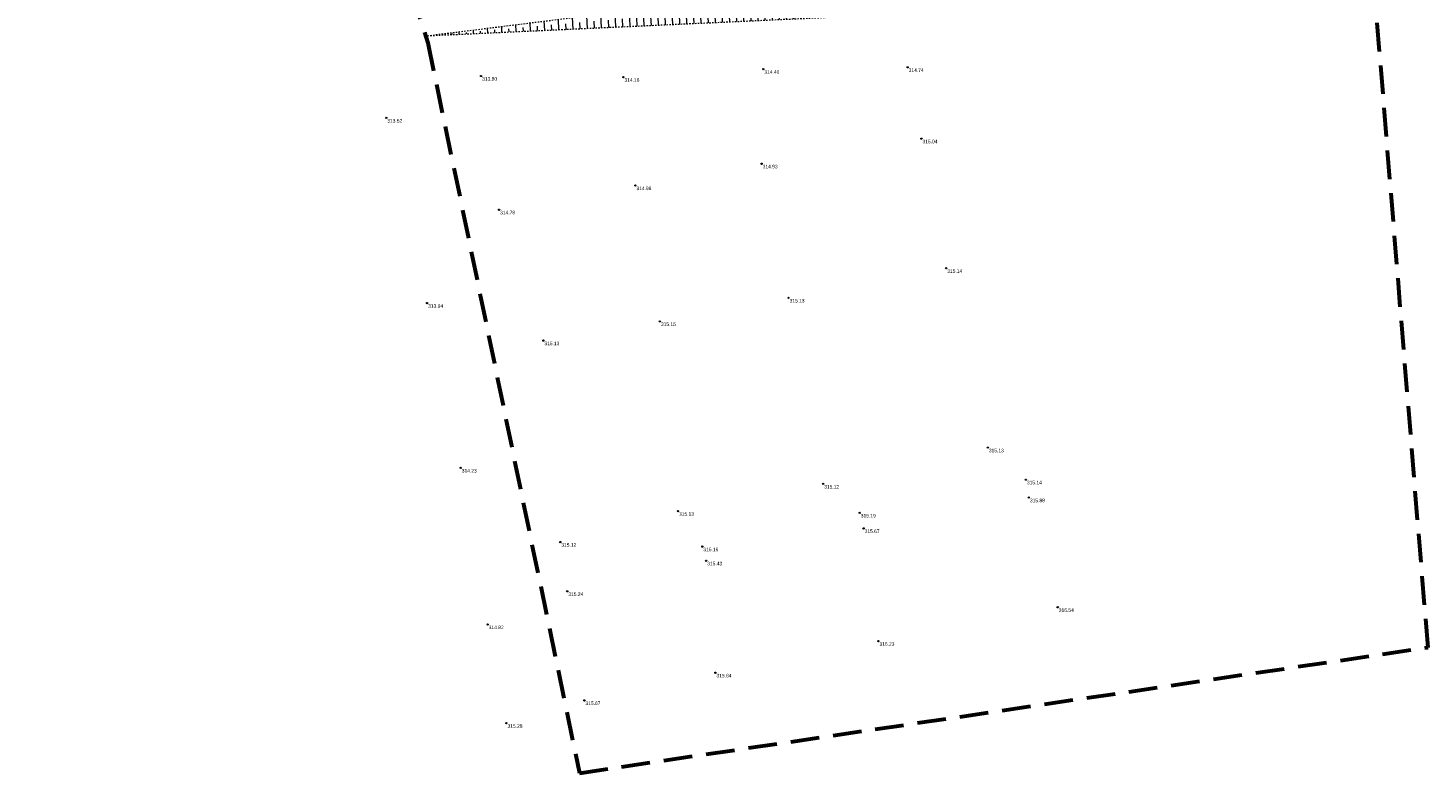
# Model space of a CAD drawing. Header units: metres. Extents: x 6550355 to 6577657, y 5511142 to 5548169.
# Tile 1 of 21: x 6550355 to 6550453, y 5511419 to 5511471. Entities that reach past the tile are written whole.
import ezdxf

# ---------------------------------------------------------------- set-up
doc = ezdxf.new("R2010")
doc.units = ezdxf.units.M
doc.linetypes.add('HIDDEN', pattern=[9.524999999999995, 6.349999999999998, -3.174999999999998])
doc.linetypes.add('LTYPE_13', pattern=[100, 67, -33])
doc.layers.get('0').update_dxf_attribs({"lineweight": 0})
doc.layers.add('___AZ_GRANICA TERENU', color=7, linetype='Continuous', lineweight=40, true_color=0x4f830c)
for name, color, linetype, lineweight in [('___AZ_OPISY', 7, 'Continuous', 15), ('a_przerywana', 201, 'HIDDEN', 9), ('a_wymiarowanie', 8, 'Continuous', 13), ('wysokosci', 7, 'Continuous', 18)]:
    doc.layers.add(name, color=color, linetype=linetype, lineweight=lineweight)
doc.styles.get("Standard").update_dxf_attribs({"font": 'arial.ttf'})

# ---------------------------------------------------------------- blocks, each defined once
blk = doc.blocks.new('RTPW01')
at = {"linetype": 'Continuous', "lineweight": 13}
blk.add_hatch(color=0, dxfattribs=at).paths.add_polyline_path([(0, -0.09055385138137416, 1), (0, 0.09055385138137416, 1)])
at = {"color": 0, "linetype": 'Continuous', "lineweight": 13}
blk.add_circle((0, 0), 0.09055385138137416, dxfattribs=at)
blk = doc.blocks.new('A$C35731F4E')
at = {"layer": 'wysokosci', "color": 1}
for p in [(-1.040000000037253, 19.70000000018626), (20.15000000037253, 14.63000000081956), (62.48000000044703, 13.86000000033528), (-3.040000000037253, 13.19000000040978), (36.66000000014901, 13.38000000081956), (48.5, 13.52000000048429), (9.730000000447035, 9.990000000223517), (-3.799999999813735, 9.520000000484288), (20.24000000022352, 8.209999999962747), (44.49000000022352, 6.930000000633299), (62.77000000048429, 7.480000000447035), (-3.609999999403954, 1.190000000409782), (23.08825381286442, -0.04641161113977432), (41.58940772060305, -2.743773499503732), (23.59014319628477, -5.808025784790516), (59.62999999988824, -5.409999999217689), (41.87875718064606, -6.699751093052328), (-0.7400000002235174, -11.76999999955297), (55.9171106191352, -12.25238695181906), (42.77108519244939, -13.78565281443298), (23.44602833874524, -15.19139296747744), (64.20000000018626, -16.22999999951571), (68.87000000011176, -16.8199999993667), (20.74689072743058, -19.4258220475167), (12.75802671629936, -20.85452291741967), (69.37000000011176, -22.01999999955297), (3.230000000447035, -26.12999999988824), (59.08999999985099, -26.46999999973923), (37.96366645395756, -28.12192327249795), (13.28767113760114, -30.09939314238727), (51.5080021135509, -29.97323198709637), (21.83845570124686, -31.36836234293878), (44.51903959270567, -30.5195346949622), (56.62000000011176, -34.62999999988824), (7.320000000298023, -40.23999999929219), (57.03000000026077, -39.83000000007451), (36.6450848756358, -41.75650004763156), (22.85411416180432, -43.13610726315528), (31.82019876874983, -42.37478391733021), (24.7623152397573, -44.18045818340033), (56.52797452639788, -44.15733684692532), (37.43040254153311, -45.88560827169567), (44.75419770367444, -45.59552766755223), (14.58000000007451, -46.52999999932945), (24.37354305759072, -47.47764781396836), (27.78054070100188, -47.18087358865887), (56.64946891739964, -47.51188242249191), (9.990000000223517, -48.39999999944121), (16.63522546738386, -48.7120906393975), (56.36219670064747, -49.04656949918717), (44.02872102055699, -49.25951477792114), (45.89780001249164, -49.76635039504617), (37.66747440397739, -51.47216899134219), (31.46362391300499, -52.50930499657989), (21.77000000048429, -53.29999999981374), (24.48000000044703, -53.0699999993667), (24.51281203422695, -53.98882560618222), (26.65017691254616, -53.43110723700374), (26.91999999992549, -53.13999999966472), (20.2043696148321, -55.18812780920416), (45.23000000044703, -56.83000000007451), (46.54999999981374, -56.67999999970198), (49.39000000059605, -56.39999999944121), (55.07000000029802, -56.17999999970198), (41.78000000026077, -57.12999999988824), (13.5, -59.33000000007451), (29.44000000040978, -60.19999999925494), (23.83999999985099, -61.63999999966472), (45.52000000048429, -61.61999999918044), (46.70999999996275, -61.33000000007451), (55.73000000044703, -64.3300000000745), (47.62999999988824, -65.52999999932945), (42.07000000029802, -66.86999999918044), (49.16000000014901, -68.70999999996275), (33.62999999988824, -69.26999999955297), (25.73000000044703, -70.27999999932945), (55.54000000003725, -70.36999999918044), (16.53000000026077, -71.62999999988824), (48.1800000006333, -75.90999999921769), (42.57000000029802, -77.42999999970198), (34.44000000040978, -78.54000000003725), (53.94000000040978, -78.3199999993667), (27.20999999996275, -80.1699999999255), (19.00999999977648, -81.80999999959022), (27.95999999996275, -88.22999999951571), (37.95000000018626, -88.30999999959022), (47.77000000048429, -87.75), (57.90000000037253, -87.61999999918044), (21.29999999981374, -91.1699999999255), (58.87000000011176, -92.62999999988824), (47.65000000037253, -94.38999999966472), (38.79000000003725, -95.9199999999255), (29.21999999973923, -97.61999999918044), (60.61000000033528, -101.7299999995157), (49.54000000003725, -103.8099999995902), (24.16999999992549, -104.179999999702), (40.50999999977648, -105.4599999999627), (32.33000000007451, -106.8099999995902), (63.53000000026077, -114.3300000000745), (26.53000000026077, -115.75), (51.96999999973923, -116.8799999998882), (66.20000000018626, -116.5800000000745), (66.41000000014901, -117.839999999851), (41.78000000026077, -118.7900000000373), (54.54000000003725, -118.9099999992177), (54.81000000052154, -120), (33.52000000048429, -120.9599999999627), (43.49000000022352, -121.2799999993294), (43.75999999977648, -122.269999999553), (34.00999999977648, -124.4199999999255), (68.44000000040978, -125.5400000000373), (28.41999999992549, -126.75), (55.85000000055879, -127.9199999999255), (44.41000000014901, -130.1399999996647), (35.20999999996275, -132.0800000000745), (29.74000000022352, -133.679999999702)]:
    blk.add_point(p, dxfattribs=at)
at = {"layer": 'wysokosci', "color": 1, "linetype": 'Continuous', "xscale": 0.5, "yscale": 0.5, "zscale": 0.5}
for p in [(-1.040000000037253, 19.70000000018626), (20.15000000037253, 14.63000000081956), (62.48000000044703, 13.86000000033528), (-3.040000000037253, 13.19000000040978), (36.66000000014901, 13.38000000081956), (48.5, 13.52000000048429), (9.730000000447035, 9.990000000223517), (-3.799999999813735, 9.520000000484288), (20.24000000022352, 8.209999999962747), (44.49000000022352, 6.930000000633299), (62.77000000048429, 7.480000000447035), (-3.609999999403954, 1.190000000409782), (23.08825381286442, -0.04641161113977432), (41.58940772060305, -2.743773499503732), (23.59014319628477, -5.808025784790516), (59.62999999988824, -5.409999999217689), (41.87875718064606, -6.699751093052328), (-0.7400000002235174, -11.76999999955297), (55.9171106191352, -12.25238695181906), (42.77108519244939, -13.78565281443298), (23.44602833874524, -15.19139296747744), (64.20000000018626, -16.22999999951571), (68.87000000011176, -16.8199999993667), (20.74689072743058, -19.4258220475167), (12.75802671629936, -20.85452291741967), (69.37000000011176, -22.01999999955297), (3.230000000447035, -26.12999999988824), (59.08999999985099, -26.46999999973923), (37.96366645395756, -28.12192327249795), (13.28767113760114, -30.09939314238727), (51.5080021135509, -29.97323198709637), (21.83845570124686, -31.36836234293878), (44.51903959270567, -30.5195346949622), (56.62000000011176, -34.62999999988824), (7.320000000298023, -40.23999999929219), (57.03000000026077, -39.83000000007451), (36.6450848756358, -41.75650004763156), (22.85411416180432, -43.13610726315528), (31.82019876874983, -42.37478391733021), (24.7623152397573, -44.18045818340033), (56.52797452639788, -44.15733684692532), (37.43040254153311, -45.88560827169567), (44.75419770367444, -45.59552766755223), (14.58000000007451, -46.52999999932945), (27.78054070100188, -47.18087358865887), (24.37354305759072, -47.47764781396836), (56.64946891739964, -47.51188242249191), (9.990000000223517, -48.39999999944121), (16.63522546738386, -48.7120906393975), (56.36219670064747, -49.04656949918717), (44.02872102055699, -49.25951477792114), (45.89780001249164, -49.76635039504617), (37.66747440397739, -51.47216899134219), (24.48000000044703, -53.0699999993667), (31.46362391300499, -52.50930499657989), (21.77000000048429, -53.29999999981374), (24.51281203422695, -53.98882560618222), (26.65017691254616, -53.43110723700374), (26.91999999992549, -53.13999999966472), (20.2043696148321, -55.18812780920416), (45.23000000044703, -56.83000000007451), (46.54999999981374, -56.67999999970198), (49.39000000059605, -56.39999999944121), (55.07000000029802, -56.17999999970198), (41.78000000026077, -57.12999999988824), (13.5, -59.33000000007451), (29.44000000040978, -60.19999999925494), (23.83999999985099, -61.63999999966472), (45.52000000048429, -61.61999999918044), (46.70999999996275, -61.33000000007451), (55.73000000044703, -64.3300000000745), (47.62999999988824, -65.52999999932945), (42.07000000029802, -66.86999999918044), (49.16000000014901, -68.70999999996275), (33.62999999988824, -69.26999999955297), (25.73000000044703, -70.27999999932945), (55.54000000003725, -70.36999999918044), (16.53000000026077, -71.62999999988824), (48.1800000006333, -75.90999999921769), (42.57000000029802, -77.42999999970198), (34.44000000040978, -78.54000000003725), (53.94000000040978, -78.3199999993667), (27.20999999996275, -80.1699999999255), (19.00999999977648, -81.80999999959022), (27.95999999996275, -88.22999999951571), (37.95000000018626, -88.30999999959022), (47.77000000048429, -87.75), (57.90000000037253, -87.61999999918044), (21.29999999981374, -91.1699999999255), (58.87000000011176, -92.62999999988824), (47.65000000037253, -94.38999999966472), (38.79000000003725, -95.9199999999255), (29.21999999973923, -97.61999999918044), (60.61000000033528, -101.7299999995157), (24.16999999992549, -104.179999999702), (49.54000000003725, -103.8099999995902), (40.50999999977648, -105.4599999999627), (32.33000000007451, -106.8099999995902), (63.53000000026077, -114.3300000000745), (26.53000000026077, -115.75), (51.96999999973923, -116.8799999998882), (66.20000000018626, -116.5800000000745), (66.41000000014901, -117.839999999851), (41.78000000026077, -118.7900000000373), (54.54000000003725, -118.9099999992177), (54.81000000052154, -120), (33.52000000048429, -120.9599999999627), (43.49000000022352, -121.2799999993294), (43.75999999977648, -122.269999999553), (34.00999999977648, -124.4199999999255), (68.44000000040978, -125.5400000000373), (28.41999999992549, -126.75), (55.85000000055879, -127.9199999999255), (44.41000000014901, -130.1399999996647), (35.20999999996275, -132.0800000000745), (29.74000000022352, -133.679999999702)]:
    blk.add_blockref('RTPW01', p, dxfattribs=at)
at = {"layer": 'wysokosci', "color": 1, "lineweight": 5, "width": 0.9}
for s, p in [('307.35', (-0.9649999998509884, 19.375)), ('308.31', (20.22500000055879, 14.3050000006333)), ('310.39', (62.5550000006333, 13.53500000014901)), ('307.72', (-2.964999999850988, 12.86500000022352)), ('309.21', (36.73500000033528, 13.0550000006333)), ('309.82', (48.57500000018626, 13.19500000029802)), ('308.33', (9.8050000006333, 9.665000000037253)), ('307.77', (-3.724999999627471, 9.195000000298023)), ('308.77', (20.31500000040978, 7.885000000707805)), ('310.52', (62.84499999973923, 7.15500000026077)), ('309.94', (44.56500000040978, 6.605000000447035)), ('308.34', (-3.534999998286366, 0.8650000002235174)), ('309.63', (23.16325381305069, -0.3714116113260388)), ('310.92', (41.66440771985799, -3.068773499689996)), ('310.19', (23.66514319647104, -6.13302578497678)), ('311.47', (59.70500000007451, -5.734999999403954)), ('311.17', (41.953757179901, -7.024751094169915)), ('309.28', (-0.6650000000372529, -12.09499999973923)), ('312.24', (55.99211061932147, -12.577386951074)), ('311.72', (42.84608519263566, -14.11065281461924)), ('310.76', (23.52102834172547, -15.51639296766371)), ('312.83', (64.27500000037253, -16.55499999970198)), ('312.88', (68.94500000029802, -17.14499999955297)), ('311.12', (20.82189072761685, -19.75082204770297)), ('310.84', (12.83302671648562, -21.17952291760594)), ('312.81', (69.44500000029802, -22.34499999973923)), ('310.10', (3.305000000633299, -26.45500000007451)), ('312.71', (59.16500000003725, -26.79499999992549)), ('312.36', (38.03866645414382, -28.44692327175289)), ('311.64', (13.3626711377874, -30.42439314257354)), ('312.79', (51.58300211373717, -30.29823198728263)), ('311.81', (21.91345570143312, -31.69336234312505)), ('312.61', (44.59403959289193, -30.84453469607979)), ('313.19', (56.69500000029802, -34.95500000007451)), ('313.25', (57.10500000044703, -40.15500000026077)), ('311.20', (7.395000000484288, -40.56499999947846)), ('312.44', (36.72008487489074, -42.08150004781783)), ('311.83', (22.92911416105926, -43.46110726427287)), ('312.40', (31.8951987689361, -42.69978391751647)), ('312.08', (24.83731523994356, -44.5054581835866)), ('313.31', (56.60297452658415, -44.48233684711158)), ('312.57', (37.50540254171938, -46.21060827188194)), ('312.93', (44.8291977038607, -45.92052766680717)), ('311.79', (14.65500000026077, -46.85499999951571)), ('311.92', (24.44854305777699, -47.80264781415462)), ('312.52', (27.85554070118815, -47.50587358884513)), ('313.35', (56.72446891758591, -47.83688242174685)), ('311.83', (10.06500000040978, -48.72499999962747)), ('311.82', (16.71022546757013, -49.03709063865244)), ('313.60', (56.43719669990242, -49.37156949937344)), ('313.24', (44.10372102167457, -49.5845147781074)), ('313.59', (45.97280001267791, -50.09135039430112)), ('313.00', (37.74247440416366, -51.79716899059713)), ('312.69', (31.53862391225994, -52.83430499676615)), ('311.89', (21.84499999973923, -53.625)), ('312.08', (24.5550000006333, -53.39499999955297)), ('312.57', (26.72517691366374, -53.75610723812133)), ('312.63', (26.99500000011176, -53.46499999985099)), ('312.17', (24.58781203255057, -54.3138256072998)), ('312.08', (20.27936961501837, -55.51312780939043)), ('313.39', (45.3050000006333, -57.15500000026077)), ('313.62', (46.625, -57.00499999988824)), ('313.67', (49.46500000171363, -56.72499999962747)), ('313.66', (55.14500000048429, -56.50499999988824)), ('313.27', (41.85500000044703, -57.45500000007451)), ('312.35', (13.57500000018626, -59.65500000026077)), ('312.79', (29.51500000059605, -60.52499999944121)), ('312.53', (23.91500000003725, -61.96499999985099)), ('313.42', (45.59499999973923, -61.9449999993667)), ('313.61', (46.78500000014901, -61.65500000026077)), ('313.74', (55.8050000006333, -64.65500000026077)), ('313.58', (47.70500000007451, -65.85499999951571)), ('313.52', (42.14500000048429, -67.1949999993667)), ('313.75', (49.23500000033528, -69.03499999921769)), ('313.12', (33.70500000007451, -69.59499999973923)), ('312.80', (25.8050000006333, -70.60499999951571)), ('313.96', (55.61500000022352, -70.6949999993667)), ('312.78', (16.60500000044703, -71.9550000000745)), ('313.99', (48.25500000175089, -76.23499999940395)), ('313.87', (42.64500000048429, -77.75499999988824)), ('313.46', (34.51500000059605, -78.8649999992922)), ('314.26', (54.01500000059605, -78.64499999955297)), ('313.22', (27.28500000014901, -80.49499999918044)), ('313.16', (19.08499999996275, -82.13499999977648)), ('313.80', (28.03500000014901, -88.55499999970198)), ('314.16', (38.02500000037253, -88.63499999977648)), ('314.40', (47.84499999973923, -88.07499999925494)), ('314.74', (57.97500000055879, -87.9449999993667)), ('313.52', (21.375, -91.49499999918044)), ('315.04', (58.94500000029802, -92.9550000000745)), ('314.93', (47.72500000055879, -94.71499999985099)), ('314.98', (38.86500000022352, -96.24499999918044)), ('314.78', (29.29499999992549, -97.9449999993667)), ('315.14', (60.68500000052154, -102.054999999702)), ('315.13', (49.61500000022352, -104.1349999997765)), ('313.94', (24.24500000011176, -104.5049999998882)), ('315.15', (40.58499999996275, -105.7849999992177)), ('315.13', (32.40500000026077, -107.1349999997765)), ('315.13', (63.60500000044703, -114.6550000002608)), ('314.23', (26.60500000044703, -116.0749999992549)), ('315.14', (66.27500000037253, -116.9050000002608)), ('315.12', (52.04499999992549, -117.2050000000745)), ('315.88', (66.48500000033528, -118.1650000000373)), ('315.13', (41.85500000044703, -119.1149999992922)), ('315.19', (54.61500000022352, -119.234999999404)), ('315.67', (54.88500000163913, -120.3249999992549)), ('315.12', (33.59499999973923, -121.2849999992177)), ('315.16', (43.56500000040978, -121.6049999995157)), ('315.43', (43.83499999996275, -122.5949999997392)), ('315.24', (34.08499999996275, -124.7449999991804)), ('316.54', (68.51500000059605, -125.8649999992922)), ('314.82', (28.49500000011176, -127.0749999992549)), ('316.23', (55.92500000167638, -128.2449999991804)), ('315.84', (44.48500000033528, -130.464999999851)), ('315.67', (35.28500000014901, -132.4050000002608)), ('315.28', (29.81500000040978, -134.0049999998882))]:
    blk.add_text(s, height=0.25, dxfattribs=at).set_placement(p)
blk = doc.blocks.new('A$C5B26119D')
at = {"layer": 'a_przerywana', "color": 7, "ltscale": 0.1}
for points in [[(-675.9836349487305, -2208.75497418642), (3456.293305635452, -2479.440172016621), (3461.679577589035, 1472.488295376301)], [(-675.9836349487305, -2208.75497418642), (3156.729532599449, -2159.174269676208), (3461.679577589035, 1472.488295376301)], [(1347.000000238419, 230.6483587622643), (-265, 264.9999999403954), (-165, -1059.999999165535), (-165, -1059.999999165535)], [(1355.000000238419, 165.0000000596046), (-165, 165.0000000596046), (-165, -1059.999999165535)]]:
    blk.add_lwpolyline(points, dxfattribs=at)
at = {"layer": 'a_wymiarowanie', "color": 7}
for points in [[(3454.788294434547, 1390.419724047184), (3461.567709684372, 1390.410484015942)], [(3460.263536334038, 1440.412307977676), (3461.635857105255, 1440.410437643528)], [(3446.392265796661, 1290.431074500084), (3461.431415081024, 1290.410576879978)], [(3455.849152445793, 1340.418231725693), (3461.499562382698, 1340.410530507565)], [(3437.996237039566, 1190.442424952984), (3461.295120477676, 1190.410669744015)], [(3451.434768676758, 1240.424155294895), (3461.36326777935, 1240.410623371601)], [(3429.600208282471, 1090.453775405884), (3461.158825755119, 1090.410762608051)], [(3447.020384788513, 1140.430079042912), (3461.226973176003, 1140.410716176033)], [(3421.204179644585, 990.4651258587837), (3461.022531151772, 990.4108554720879)], [(3442.606000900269, 1040.436002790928), (3461.090678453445, 1040.410809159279)], [(3412.808150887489, 890.4764763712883), (3460.886236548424, 890.4109484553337)], [(3438.191616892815, 940.4419265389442), (3460.954383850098, 940.4109020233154)], [(3404.412122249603, 790.4878267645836), (3460.749941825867, 790.4110413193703)], [(3433.777233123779, 840.4478501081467), (3460.818089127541, 840.410994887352)], [(3396.016093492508, 690.4991773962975), (3460.613647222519, 690.4111341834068)], [(3429.362849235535, 740.453773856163), (3460.681794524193, 740.4110877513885)], [(3387.620064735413, 590.5105276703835), (3460.477352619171, 590.4112270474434)], [(3424.94846534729, 640.4596975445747), (3460.545499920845, 640.4111806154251)], [(3420.534081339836, 540.4656212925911), (3460.409205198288, 540.4112734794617)], [(3379.224036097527, 490.521878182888), (3460.341057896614, 490.4113200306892)], [(3416.119697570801, 440.4715449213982), (3460.272910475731, 440.4113663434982)], [(3370.828007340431, 390.533228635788), (3460.204763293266, 390.4114128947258)], [(3411.705313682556, 340.4774686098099), (3460.136615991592, 340.4114593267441)], [(-165, 165.0000000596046), (-265, 264.9999999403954)], [(-165, 165.0000000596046), (-165, 262.8690048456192)], [(-135, 164.9999999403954), (-135, 211.0008504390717)], [(-105, 164.9999999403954), (-105, 261.5904078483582)], [(-75, 164.9999999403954), (-75, 210.557863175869)], [(-45, 165.0000000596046), (-45, 260.3118107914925)], [(-15, 164.9999999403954), (-15, 210.114875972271)], [(14.99999988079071, 165.0000000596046), (15, 259.0332136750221)], [(45.00000011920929, 164.9999999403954), (45, 209.6718887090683)], [(75, 164.9999999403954), (75, 257.7546166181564)], [(105, 164.9999999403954), (105, 209.2289014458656)], [(135, 165.0000000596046), (135, 256.4760195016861)], [(165, 164.9999999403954), (165, 208.7859141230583)], [(195, 165.0000000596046), (195, 255.1974224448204)], [(225, 165.0000000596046), (225, 208.3429268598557)], [(255, 164.9999998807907), (255, 253.9188253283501)], [(285, 164.9999999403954), (285, 207.899939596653)], [(315, 165), (315.0000001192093, 252.6402282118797)], [(345, 164.9999999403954), (345, 207.456952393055)], [(375, 165), (375, 251.3616312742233)], [(405, 165.0000000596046), (405, 207.0139651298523)], [(435, 164.9999998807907), (434.9999998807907, 250.0830342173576)], [(465, 164.9999999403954), (465, 206.5709777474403)], [(495, 165), (495, 248.8044371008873)], [(525, 164.9999999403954), (525, 206.1279904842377)], [(555, 165), (555, 247.525839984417)], [(584.9999998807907, 165.0000000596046), (584.9999998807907, 205.685003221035)], [(615.0000001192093, 165), (615, 246.2472430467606)], [(645, 164.9999999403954), (645, 205.242016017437)], [(675, 165), (675, 244.9686459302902)], [(704.9999998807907, 164.9999999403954), (705.0000001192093, 204.7990287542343)], [(735, 165), (735, 243.6900488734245)], [(765, 165.0000000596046), (765, 204.3560413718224)], [(794.9999998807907, 165), (795, 242.4114517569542)], [(825, 164.9999999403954), (825, 203.9130542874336)], [(855, 165), (855, 241.1328546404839)], [(885, 164.9999999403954), (885, 203.4700669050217)], [(915, 165), (915, 239.8542575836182)], [(945, 165.0000000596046), (945, 203.027079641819)], [(975, 165), (974.9999998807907, 238.5756605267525)], [(1005, 164.9999999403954), (1004.999999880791, 202.584092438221)], [(1035, 165), (1035.000000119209, 237.2970634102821)], [(1065, 164.9999999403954), (1065, 202.1411051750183)], [(1095, 165), (1095, 236.0184664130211)], [(1125, 165.0000000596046), (1125.000000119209, 201.6981179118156)], [(1155, 165), (1155, 234.7398693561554)], [(1185.000000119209, 164.9999999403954), (1185, 201.2551305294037)], [(1215, 164.9999999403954), (1215, 233.4612722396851)], [(1245, 164.9999999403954), (1245, 200.812143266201)], [(1275, 164.9999999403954), (1275, 232.1826751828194)], [(1305, 165.0000000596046), (1305, 200.369156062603)], [(1335, 164.9999999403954), (1335, 230.9040781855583)], [(3362.431978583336, 290.5445792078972), (3460.068468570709, 290.4115057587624)], [(3407.290929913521, 240.4833922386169), (3460.000321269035, 240.4115521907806)], [(-165, 165.0000000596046), (-257.4528301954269, 164.9999999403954)], [(-165, 104.9999999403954), (-252.9245283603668, 105.0000000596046)], [(-165.0000001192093, 135), (-208.0655438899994, 135)], [(3354.03594994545, 190.5559296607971), (3459.932173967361, 190.4115986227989)], [(3402.876545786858, 140.4893160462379), (3459.864026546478, 140.4116450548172)], [(-165, 45.00000005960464), (-248.3962264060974, 45)], [(-165, 74.99999994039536), (-205.9032572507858, 75)], [(-165, 15), (-203.7409703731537, 14.99999994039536)], [(3345.639921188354, 90.56728011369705), (3459.795879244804, 90.41169148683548)], [(3398.462162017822, 40.49523967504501), (3457.478874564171, 40.41480308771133)], [(-164.9999998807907, -15.00000005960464), (-243.8679245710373, -14.99999994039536)], [(-165, -75.00000005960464), (-239.3396227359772, -75)], [(-165, -44.99999994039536), (-201.5786837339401, -45.00000005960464)], [(3337.243892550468, -9.421369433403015), (3457.410727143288, -9.585150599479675)], [(3394.047778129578, -59.49883657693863), (3457.342579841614, -59.58510404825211)], [(-165, -135.0000000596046), (-234.8113206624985, -134.9999999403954)], [(-164.9999998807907, -195), (-230.2830188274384, -195)], [(-165, -105), (-199.416396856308, -105.0000000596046)], [(-165, -164.9999999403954), (-197.2541103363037, -165.0000000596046)], [(3328.847863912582, -109.4100189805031), (3457.274432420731, -109.5850577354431)], [(3389.633394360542, -159.4929130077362), (3457.206285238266, -159.5850111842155)], [(-165, -255.0000000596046), (-225.7547169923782, -254.9999999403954)], [(-165, -225), (-195.0918235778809, -224.9999999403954)], [(-165, -285.0000000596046), (-192.929536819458, -284.9999999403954)], [(3320.451835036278, -209.3986685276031), (3457.138137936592, -209.5849648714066)], [(3385.219010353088, -259.4869892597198), (3457.069990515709, -259.584918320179)], [(-165, -315), (-221.2264151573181, -315)], [(-164.9999998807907, -374.9999999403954), (-216.6981132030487, -374.9999999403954)], [(-165, -345.0000000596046), (-190.7672500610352, -344.9999999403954)], [(3312.055806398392, -309.3873180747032), (3457.001843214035, -309.5848718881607)], [(3380.804626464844, -359.4810655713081), (3456.933695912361, -359.5848254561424)], [(-165, -435), (-212.1698113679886, -435)], [(-165, -404.9999999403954), (-188.6049634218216, -405)], [(-165, -465.0000000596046), (-186.4426766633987, -465)], [(3303.659777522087, -409.3759675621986), (3456.865548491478, -409.5847790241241)], [(3376.390242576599, -459.4751418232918), (3456.797401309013, -459.5847325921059)], [(-165, -495.0000000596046), (-207.6415094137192, -494.9999999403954)], [(-165, -555), (-203.1132074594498, -555)], [(-165, -525), (-184.2803899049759, -525)], [(-165, -585.0000000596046), (-182.1181032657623, -585.0000000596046)], [(3295.264006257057, -509.3615524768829), (3458.978115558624, -509.5846861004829)], [(3371.975993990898, -559.4661532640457), (3458.90996825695, -559.5846397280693)], [(-165, -614.9999999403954), (-198.5849056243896, -614.9999999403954)], [(-165, -675), (-194.0566037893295, -675)], [(-165, -645.0000001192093), (-179.9558163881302, -644.9999999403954)], [(3286.867977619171, -609.3502019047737), (3458.841820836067, -609.5845932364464)], [(3367.561610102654, -659.4602296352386), (3458.773673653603, -659.5845468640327)], [(-165, -734.9999999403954), (-189.5283017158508, -734.9999999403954)], [(-165, -705.0000000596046), (-177.7935297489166, -704.9999999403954)], [(-165, -765), (-175.6312429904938, -764.9999999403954)], [(3278.471948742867, -709.3388513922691), (3458.705526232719, -709.5845002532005)], [(3363.147226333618, -759.4543058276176), (3458.637378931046, -759.5844539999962)], [(-165.0000001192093, -795), (-184.9999998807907, -795)], [(-165, -855.0000000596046), (-180.4716980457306, -854.9999999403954)], [(-165, -825.0000000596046), (-173.4689563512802, -824.9999999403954)], [(3270.07592010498, -809.3275009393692), (3458.569231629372, -809.5844074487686)], [(3358.732842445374, -859.4483821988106), (3458.501084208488, -859.5843611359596)], [(-165, -915.0000000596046), (-175.9433960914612, -915)], [(-165.0000001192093, -974.9999999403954), (-171.4150942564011, -974.9999999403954)], [(-165, -885), (-171.3066695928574, -884.9999999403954)], [(-165, -944.9999999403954), (-169.1443828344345, -945)], [(3261.679891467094, -909.3161504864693), (3458.432936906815, -909.584314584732)], [(3354.31845843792, -959.4424584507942), (3458.36478972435, -959.5842682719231)], [(-165, -1005), (-166.9820961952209, -1005)], [(-165, -1035.000000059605), (-166.8867924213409, -1034.999999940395)], [(3253.283862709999, -1009.304800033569), (3458.296642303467, -1009.584221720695)], [(3349.904074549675, -1059.436534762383), (3458.228495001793, -1059.584175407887)], [(3244.887834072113, -1109.293449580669), (3458.160347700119, -1109.584128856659)], [(3345.48969078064, -1159.430611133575), (3458.092200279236, -1159.584082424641)], [(3236.491805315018, -1209.282099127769), (3458.024052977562, -1209.584035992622)], [(3341.075306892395, -1259.424687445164), (3457.955905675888, -1259.583989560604)], [(3228.095776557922, -1309.27074867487), (3457.887758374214, -1309.583943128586)], [(3336.66092300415, -1359.418763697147), (3457.81961107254, -1359.583896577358)], [(3219.699747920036, -1409.25939822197), (3457.751463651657, -1409.583850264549)], [(3332.246539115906, -1459.412839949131), (3457.683316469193, -1459.583803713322)], [(3211.303719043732, -1509.24804776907), (3457.615169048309, -1509.583757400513)], [(3327.832155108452, -1559.406916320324), (3457.547021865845, -1559.583710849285)], [(3202.907690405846, -1609.23669719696), (3457.478874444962, -1609.583664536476)], [(3323.417771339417, -1659.400992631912), (3457.410727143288, -1659.583617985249)], [(3194.51166176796, -1709.225346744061), (3457.342579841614, -1709.58357155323)], [(3319.003387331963, -1759.395068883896), (3457.27443253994, -1759.583525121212)], [(3186.115633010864, -1809.213996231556), (3457.206285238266, -1809.583478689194)], [(3314.589003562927, -1859.389145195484), (3457.138137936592, -1859.583432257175)], [(3177.719604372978, -1909.20264595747), (3457.069990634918, -1909.583385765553)], [(3310.174619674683, -1959.383221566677), (3457.001843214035, -1959.583339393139)], [(3169.323575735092, -2009.191295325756), (3456.933695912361, -2009.583292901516)], [(3305.760235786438, -2059.377297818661), (3456.865548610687, -2059.583246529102)], [(2956.130915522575, -2161.769251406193), (2937.54774582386, -2445.459694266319)], [(3056.430224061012, -2160.471760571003), (3037.333888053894, -2451.996195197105)], [(3156.729532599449, -2159.174269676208), (3137.120030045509, -2458.532696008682)], [(3156.729532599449, -2159.174269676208), (3456.293305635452, -2479.440172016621)], [(3156.729532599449, -2159.174269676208), (3456.729254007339, -2159.58315372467)], [(3160.927546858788, -2109.179944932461), (3456.797401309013, -2109.583200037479)], [(-504.6196639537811, -2213.012132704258), (-505.0741568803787, -2219.95041590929)], [(-454.0455729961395, -2205.883941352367), (-455.1810858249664, -2223.218666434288)], [(-404.5681644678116, -2215.497690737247), (-405.2880148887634, -2226.486916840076)], [(-353.7462644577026, -2204.586450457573), (-355.3949438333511, -2229.755167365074)], [(-304.516664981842, -2217.983248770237), (-305.5018726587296, -2233.023417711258)], [(-253.446956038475, -2203.288959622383), (-255.6088016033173, -2236.291668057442)], [(-204.4651654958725, -2220.468806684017), (-205.7157304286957, -2239.559918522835)], [(-153.1476476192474, -2201.991468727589), (-155.8226594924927, -2242.828168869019)], [(-104.4136658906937, -2222.954364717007), (-105.9295885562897, -2246.096419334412)], [(-52.84833896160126, -2200.693977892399), (-56.03651738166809, -2249.364669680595)], [(-4.362166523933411, -2225.439922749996), (-6.143446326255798, -2252.632920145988)], [(47.45096945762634, -2199.396486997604), (43.7496246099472, -2255.901170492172)], [(95.68933320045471, -2227.925480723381), (93.64269578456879, -2259.169420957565)], [(147.7502778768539, -2198.09899610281), (143.5357668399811, -2262.437671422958)], [(195.740832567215, -2230.41103887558), (193.4288378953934, -2265.705921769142)], [(248.0495864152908, -2196.801505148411), (243.3219089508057, -2268.974172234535)], [(295.7923321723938, -2232.89659678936), (293.2149798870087, -2272.242422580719)], [(348.3488949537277, -2195.504014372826), (343.1080510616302, -2275.510672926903)], [(395.8438315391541, -2235.38215482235), (393.0011221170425, -2278.778923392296)], [(448.6482033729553, -2194.206523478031), (442.8941930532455, -2282.04717373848)], [(495.8953311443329, -2237.86771273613), (492.7872642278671, -2285.315424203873)], [(548.9475119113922, -2192.909032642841), (542.6803351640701, -2288.583674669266)], [(595.9468305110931, -2240.353270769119), (592.5734062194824, -2291.85192501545)], [(649.2468203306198, -2191.611541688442), (642.466477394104, -2295.120175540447)], [(695.998330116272, -2242.838828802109), (692.3595484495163, -2298.388425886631)], [(749.5461287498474, -2190.314050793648), (742.2526195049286, -2301.656676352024)], [(796.0498296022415, -2245.324386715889), (792.1456904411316, -2304.924926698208)], [(849.8454374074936, -2189.016559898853), (842.0387614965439, -2308.193177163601)], [(896.1013292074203, -2247.809944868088), (891.9318326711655, -2311.461427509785)], [(950.1447458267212, -2187.719069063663), (941.8249037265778, -2314.729677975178)], [(996.1528285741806, -2250.295502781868), (991.71797478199, -2317.997928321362)], [(1050.444054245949, -2186.421578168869), (1041.611045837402, -2321.266178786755)], [(1096.204328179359, -2252.781060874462), (1091.504116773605, -2324.534429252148)], [(1150.743362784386, -2185.124087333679), (1141.397187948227, -2327.802679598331)], [(1196.25582754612, -2255.266618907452), (1191.290259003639, -2331.070930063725)], [(1251.042671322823, -2183.826596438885), (1241.183329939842, -2334.339180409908)], [(1296.307327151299, -2257.752176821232), (1291.076401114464, -2337.607430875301)], [(1351.34197974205, -2182.529105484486), (1340.969472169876, -2340.875681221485)], [(1396.358826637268, -2260.237734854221), (1390.862543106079, -2344.143931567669)], [(1451.641288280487, -2181.231614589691), (1440.755614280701, -2347.412182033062)], [(1551.940596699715, -2179.934123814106), (1540.541756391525, -2353.948682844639)], [(1652.239905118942, -2178.636632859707), (1640.327898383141, -2360.485183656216)], [(1752.539213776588, -2177.339142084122), (1740.114040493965, -2367.021684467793)], [(1852.838522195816, -2176.041651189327), (1839.900182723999, -2373.558185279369)], [(1953.137830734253, -2174.744160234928), (1939.686324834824, -2380.094686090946)], [(2053.437139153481, -2173.446669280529), (2039.472466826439, -2386.631186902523)], [(2153.736447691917, -2172.149178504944), (2139.258609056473, -2393.167687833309)], [(2254.035756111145, -2170.851687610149), (2239.044751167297, -2399.704188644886)], [(2354.335064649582, -2169.55419677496), (2338.830893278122, -2406.240689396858)], [(2454.634373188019, -2168.256705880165), (2438.617035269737, -2412.777190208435)], [(2554.933681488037, -2166.959214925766), (2538.403177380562, -2419.313691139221)], [(2655.232990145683, -2165.661724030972), (2638.189319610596, -2425.850191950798)], [(2755.532298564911, -2164.364233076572), (2737.975461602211, -2432.386692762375)], [(2855.831607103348, -2163.066742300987), (2837.761603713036, -2438.923193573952)], [(1496.410326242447, -2262.723292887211), (1490.648685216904, -2350.680432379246)], [(1596.461825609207, -2265.2088509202), (1590.434827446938, -2357.216933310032)], [(1696.513325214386, -2267.694408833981), (1690.220969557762, -2363.753434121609)], [(1796.564824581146, -2270.17996686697), (1790.007111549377, -2370.289934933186)], [(1896.616324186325, -2272.66552489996), (1889.793253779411, -2376.826435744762)], [(1996.667823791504, -2275.15108281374), (1989.579395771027, -2383.36293643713)], [(2096.719323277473, -2277.636640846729), (2089.36553800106, -2389.899437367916)], [(2196.770822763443, -2280.122198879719), (2189.151679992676, -2396.435938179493)], [(2296.822322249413, -2282.607756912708), (2288.9378221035, -2402.97243899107)], [(2396.873821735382, -2285.093314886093), (2388.723964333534, -2409.508939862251)], [(2496.925321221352, -2287.578872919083), (2488.510106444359, -2416.045440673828)], [(2596.97682082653, -2290.064430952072), (2588.296248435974, -2422.581941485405)], [(2697.0283203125, -2292.549988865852), (2688.082390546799, -2429.118442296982)], [(2797.07981979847, -2295.035547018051), (2787.868532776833, -2435.654943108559)], [(2897.131319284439, -2297.521104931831), (2887.654674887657, -2442.191443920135)], [(2997.182818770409, -2300.006662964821), (2987.440816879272, -2448.727944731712)], [(3097.234318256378, -2302.49222099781), (3087.226959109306, -2455.264445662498)]]:
    blk.add_lwpolyline(points, dxfattribs=at)

msp = doc.modelspace()

# ---------------------------------------------------------------- linework, layer by layer
at = {"layer": '___AZ_GRANICA TERENU', "linetype": 'LTYPE_13', "lineweight": 60, "ltscale": 0.03}
msp.add_lwpolyline([(6550361.041374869, 5511561.174625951), (6550358.431374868, 5511556.004625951), (6550374.201374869, 5511496.574625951), (6550382.651374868, 5511470.104625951), (6550393.291374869, 5511418.824625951), (6550452.861374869, 5511427.644625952), (6550449.151374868, 5511473.334625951), (6550424.551374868, 5511472.034625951), (6550420.151374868, 5511511.844625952), (6550425.993069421, 5511513.414487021), (6550423.651374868, 5511522.064625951), (6550440.381374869, 5511517.534625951), (6550432.201374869, 5511557.274625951), (6550398.611374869, 5511555.974625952), (6550393.681374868, 5511556.174625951), (6550379.971374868, 5511556.694625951), (6550361.041374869, 5511561.174625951)], dxfattribs=at)

# ---------------------------------------------------------------- block references
at = {"layer": '___AZ_OPISY', "ltscale": 0.05}
msp.add_blockref('A$C35731F4E', (6550358.431374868, 5511556.004625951), dxfattribs=at)
at = {"layer": 'a_wymiarowanie', "xscale": 0.01, "yscale": 0.01, "zscale": 0.01, "rotation": 6.385108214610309}
msp.add_blockref('A$C5B26119D', (6550386.889901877, 5511493.306399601), dxfattribs=at)

doc.saveas('drawing.dxf')
